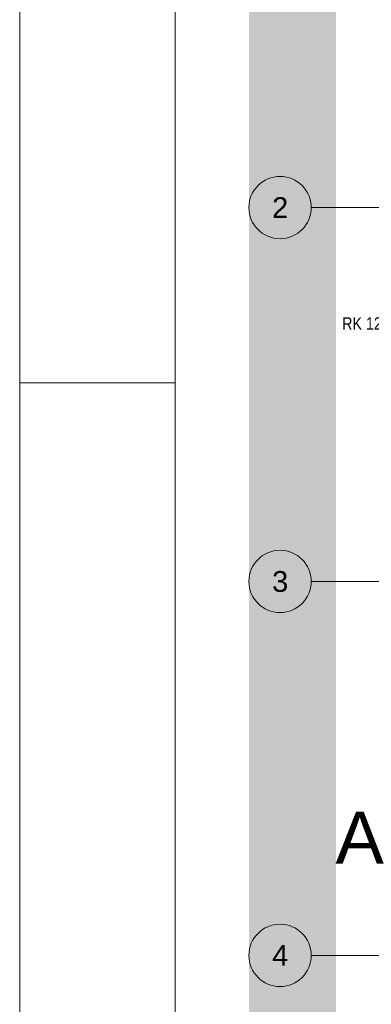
# Paper-space layout 'A-36 RZUT - PIĘTRO 6' of a CAD drawing. Header units: millimetres. Extents: x 0 to 800, y 0 to 500.
# Tile 2 of 17: x 0 to 68, y 177 to 367. Entities that reach past the tile are written whole.
import ezdxf
from ezdxf.xclip import XClip

# ---------------------------------------------------------------- set-up
doc = ezdxf.new("R2010")
doc.units = ezdxf.units.MM
doc.header["$MEASUREMENT"] = 0
doc.header["$XCLIPFRAME"] = 0
doc.linetypes.add('DASHDOTX2', pattern=[1000, 500, -250, 0, -250])
doc.linetypes.add('PRZERYWANA_DU_A', pattern=[550, 350, -200])
for name, color, linetype, lineweight in [('0_Nr_pióra__2', 8, 'Continuous', 13), ('A_Arkusz_Nr_pióra__1', 7, 'Continuous', 20), ('A_linie przekroju_Nr_pióra__1', 7, 'Continuous', 20)]:
    doc.layers.add(name, color=color, linetype=linetype, lineweight=lineweight)
for name, color, linetype, lineweight, true_color in [('A_Arkusz_Nr_pióra__237', 7, 'Continuous', 5, 0x343434), ('A_opis_Nr_pióra__8', 7, 'Continuous', 13, 0x4c4c4c), ('A_osie_Nr_pióra__16', 7, 'Continuous', 5, 0x0f0f0f), ('A_osie_Nr_pióra__76', 7, 'Continuous', 5, 0x2d2d2d)]:
    doc.layers.add(name, color=color, linetype=linetype, lineweight=lineweight, true_color=true_color)
doc.layers.add('A_podrys', color=7, linetype='Continuous')
doc.styles.add('STYL_AUTOMATYCZNY_1', font='arial.ttf')
doc.styles.add('STYL_AUTOMATYCZNY_2', font='ARIALN.TTF')

# ---------------------------------------------------------------- blocks, each defined once
blk = doc.blocks.new('Rysunek_1_1', base_point=(-3193.41, -631.4))
at = {"linetype": 'Continuous', "lineweight": 0, "true_color": 0x484848}
blk.add_hatch(color=251, dxfattribs=at).paths.add_polyline_path([(44.07, 126.75), (60.84, 126.75), (60.84, 454.37), (374.97, 454.37), (374.97, 316.75), (544.97, 316.75), (544.97, 478.17), (44.07, 478.17)])
at = {"layer": '0_Nr_pióra__2', "color": 8, "linetype": 'PRZERYWANA_DU_A', "lineweight": 13, "ltscale": 2, "flags": 128}
blk.add_lwpolyline([(544.97, 316.75), (374.97, 316.75), (374.97, 454.37), (60.84, 454.37), (60.84, 126.75)], dxfattribs=at)
at = {"layer": 'A_osie_Nr_pióra__16', "color": 250, "linetype": 'DASHDOTX2', "lineweight": 5, "ltscale": 2, "true_color": 0x0f0f0f}
for p, q in [((96.57, 330.75), (56.07, 330.75)), ((96.57, 258.75), (56.07, 258.75)), ((96.57, 186.75), (56.07, 186.75))]:
    blk.add_line(p, q, dxfattribs=at)
at = {"layer": 'A_osie_Nr_pióra__76', "color": 250, "linetype": 'Continuous', "lineweight": 5, "ltscale": 2, "true_color": 0x2d2d2d}
for centre in [(50.07, 330.75), (50.07, 258.75), (50.07, 186.75)]:
    blk.add_circle(centre, 6, dxfattribs=at)
at = {"layer": 'A_linie przekroju_Nr_pióra__1', "color": 7, "linetype": 'Continuous', "lineweight": 20, "insert": (70.04, 204.41), "char_height": 10, "attachment_point": 9, "style": 'STYL_AUTOMATYCZNY_1'}
blk.add_mtext('\\A1;{\\pqr;\\pt0;\\fArial|b0|i0|c238|p0;\\W1.000000;A}', dxfattribs=at)
at = {"layer": 'A_opis_Nr_pióra__8', "color": 251, "linetype": 'Continuous', "lineweight": 13, "true_color": 0x4c4c4c, "insert": (80.04, 308.39), "char_height": 2.4, "attachment_point": 6, "style": 'STYL_AUTOMATYCZNY_2'}
blk.add_mtext('\\A1;{\\pqr;\\fArial Narrow|b0|i0|c238|p0;\\W1.000000;RK 120x120x5}', dxfattribs=at)
at = {"layer": 'A_osie_Nr_pióra__76', "color": 250, "linetype": 'Continuous', "lineweight": 5, "true_color": 0x2d2d2d, "char_height": 4, "attachment_point": 1, "style": 'STYL_AUTOMATYCZNY_1'}
for s, insert in [('\\A1;{\\pql;\\pt0;\\fArial|b0|i0|c238|p0;\\W1.000000;2}', (48.54, 332.75)), ('\\A1;{\\pql;\\pt0;\\fArial|b0|i0|c238|p0;\\W1.000000;3}', (48.54, 260.75)), ('\\A1;{\\pql;\\pt0;\\fArial|b0|i0|c238|p0;\\W1.000000;4}', (48.54, 188.75))]:
    blk.add_mtext(s, dxfattribs=dict(at, insert=insert))

psp = doc.layouts.new('A-36 RZUT - PIĘTRO 6')

# ---------------------------------------------------------------- linework, layer by layer
at = {"layer": 'A_Arkusz_Nr_pióra__1', "color": 7, "linetype": 'Continuous', "lineweight": 20}
psp.add_line((29.9, 495.1), (29.9, 4.9), dxfattribs=at)
at = {"layer": 'A_Arkusz_Nr_pióra__1', "color": 7, "linetype": 'Continuous', "lineweight": 20, "flags": 128}
psp.add_lwpolyline([(0, 500), (800, 500), (800, 0), (0, 0)], close=True, dxfattribs=at)
at = {"layer": 'A_Arkusz_Nr_pióra__237', "color": 250, "linetype": 'Continuous', "lineweight": 5, "true_color": 0x343434}
psp.add_line((0, 297), (29.9, 297), dxfattribs=at)

# ---------------------------------------------------------------- block references
at = {"layer": 'A_podrys', "color": 37, "linetype": 'Continuous', "lineweight": 5, "true_color": 0x656532}
ref = psp.add_blockref('Rysunek_1_1', (-3193.41, -631.4), dxfattribs=at)
XClip(ref).set_block_clipping_path([(44.069637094, 126.7487186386), (544.9695795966, 478.1668323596)])

doc.saveas('drawing.dxf')
